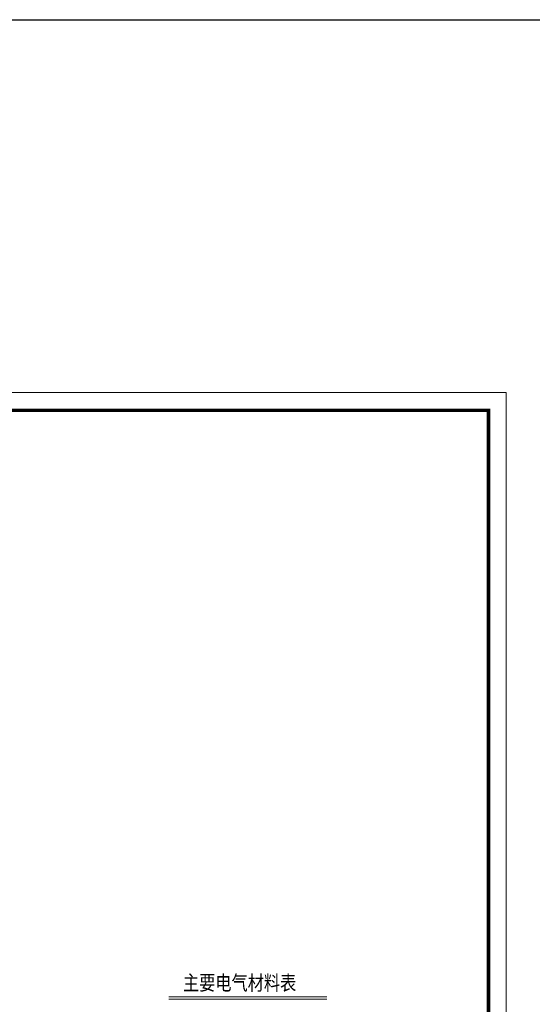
# Model space of a CAD drawing. Header units: millimetres. Extents: x 99955 to 321880, y 78800 to 170196.
# Tile 26 of 26: x 276230 to 290743, y 106575 to 134430. Entities that reach past the tile are written whole.
import ezdxf

# ---------------------------------------------------------------- set-up
doc = ezdxf.new("R2010")
doc.units = ezdxf.units.MM
doc.layers.add('DQ', color=3, linetype='Continuous', lineweight=13)
doc.styles.add('style2', font='simfang.ttf', dxfattribs={"width": 0.9, "height": 20})

# ---------------------------------------------------------------- blocks, each defined once
blk = doc.blocks.new('XTK')
at = {"lineweight": 0}
for p, q in [((26911.62, 39363.99), (27331.62, 39363.99)), ((27331.62, 39363.99), (27331.62, 39066.99))]:
    blk.add_line(p, q, dxfattribs=at)
at = {"lineweight": 0, "const_width": 1}
blk.add_lwpolyline([(26936.62, 39358.99), (27326.62, 39358.99), (27326.62, 39071.99), (26936.62, 39071.99)], close=True, dxfattribs=at)

msp = doc.modelspace()

# ---------------------------------------------------------------- linework, layer by layer
at = {"color": 1}
msp.add_lwpolyline([(109260, 134430), (321880, 134430), (321880, 78800), (109260, 78800)], close=True, dxfattribs=at)
at = {"layer": 'DQ'}
msp.add_line((284929.7, 106716.9), (280451, 106716.9), dxfattribs=at)
at = {"layer": 'DQ', "const_width": 31.5}
msp.add_lwpolyline([(280451, 106788.9), (284929.7, 106788.9)], dxfattribs=at)

# ---------------------------------------------------------------- block references
at = {"xscale": 100, "yscale": 100, "zscale": 100}
msp.add_blockref('XTK', (-2443158, -3812520), dxfattribs=at)

# ---------------------------------------------------------------- texts
at = {"layer": 'DQ', "color": 3, "style": 'style2', "width": 0.8}
msp.add_text('主要电气材料表', height=420, dxfattribs=at).set_placement((280852.6, 106972.7))

doc.saveas('drawing.dxf')
